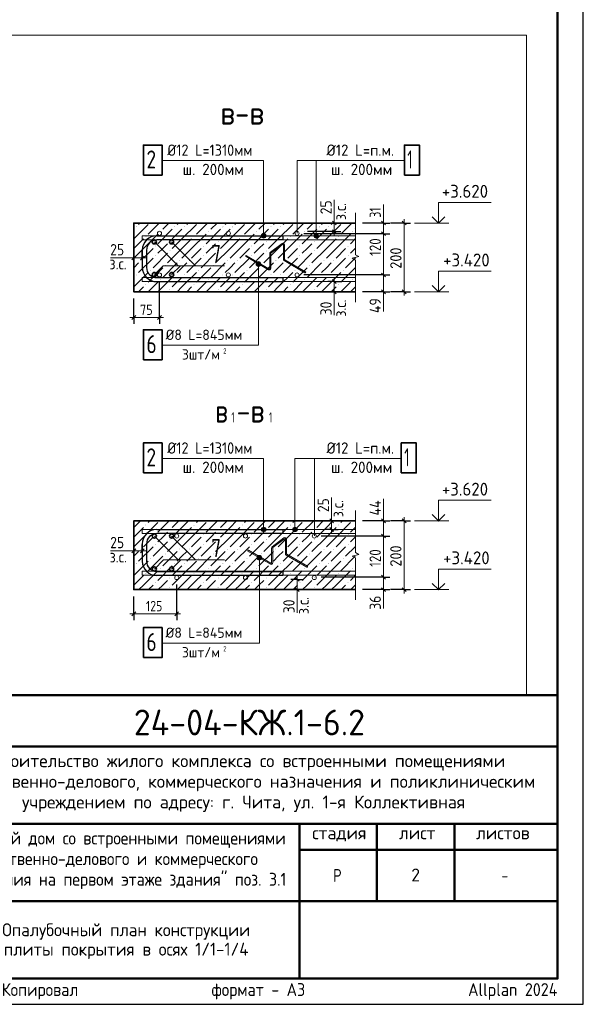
# Model space of a CAD drawing. Header units: millimetres. Extents: x 0 to 42000, y 0 to 29700.
# Tile 9 of 10: x 31074 to 42000, y 0 to 19105. Entities that reach past the tile are written whole.
import ezdxf

# ---------------------------------------------------------------- set-up
doc = ezdxf.new("R2010")
doc.units = ezdxf.units.MM
for name, color, linetype, lineweight in [('Standard', 7, 'Continuous', 25), ('Надписи', 7, 'Continuous', 25), ('Размерная линия_ общее', 7, 'Continuous', 13), ('Текст_ общее', 7, 'Continuous', 25)]:
    doc.layers.add(name, color=color, linetype=linetype, lineweight=lineweight)
doc.styles.add('ISOCPEUR', font='txt')

msp = doc.modelspace()

# ---------------------------------------------------------------- hatches: boundary and pattern name
at = {"layer": 'Standard', "linetype": 'Continuous', "lineweight": 13, "transparency": 33554687}
for points in [[(33326, 15086), (33332, 15092), (33339, 15086), (33332, 15079)], [(33513, 14899), (33519, 14906), (33526, 14899), (33519, 14893)], [(33793, 14993), (33799, 14999), (33806, 14993), (33799, 14986)], [(34073, 15086), (34079, 15092), (34086, 15086), (34079, 15079)], [(34259, 15086), (34266, 15092), (34272, 15086), (34266, 15079)], [(34446, 14899), (34452, 14906), (34459, 14899), (34452, 14893)], [(34726, 14993), (34732, 14999), (34739, 14993), (34732, 14986)], [(35006, 15086), (35012, 15092), (35019, 15086), (35012, 15079)], [(35193, 15086), (35199, 15092), (35206, 15086), (35199, 15079)], [(35379, 14899), (35386, 14906), (35392, 14899), (35386, 14893)], [(35659, 14993), (35666, 14999), (35672, 14993), (35666, 14986)], [(35939, 15086), (35946, 15092), (35952, 15086), (35946, 15079)], [(36126, 15086), (36132, 15092), (36139, 15086), (36132, 15079)], [(36313, 14899), (36319, 14906), (36326, 14899), (36319, 14893)], [(36593, 14993), (36599, 14999), (36606, 14993), (36599, 14986)], [(36873, 15086), (36879, 15092), (36886, 15086), (36879, 15079)], [(37059, 15086), (37066, 15092), (37072, 15086), (37066, 15079)], [(37246, 14899), (37252, 14906), (37259, 14899), (37252, 14893)], [(37526, 14993), (37532, 14999), (37539, 14993), (37532, 14986)], [(33699, 14713), (33706, 14719), (33712, 14713), (33706, 14706)], [(33979, 14806), (33986, 14812), (33992, 14806), (33986, 14799)], [(34633, 14713), (34639, 14719), (34646, 14713), (34639, 14706)], [(34913, 14806), (34919, 14812), (34926, 14806), (34919, 14799)], [(35566, 14713), (35572, 14719), (35579, 14713), (35572, 14706)], [(35846, 14806), (35852, 14812), (35859, 14806), (35852, 14799)], [(36499, 14713), (36506, 14719), (36512, 14713), (36506, 14706)], [(36779, 14806), (36786, 14812), (36792, 14806), (36786, 14799)], [(37433, 14713), (37439, 14719), (37446, 14713), (37439, 14706)], [(33699, 14526), (33706, 14532), (33712, 14526), (33706, 14519)], [(33979, 14619), (33986, 14626), (33992, 14619), (33986, 14613)], [(34633, 14526), (34639, 14532), (34646, 14526), (34639, 14519)], [(34913, 14619), (34919, 14626), (34926, 14619), (34919, 14613)], [(35566, 14526), (35572, 14532), (35579, 14526), (35572, 14519)], [(35846, 14619), (35852, 14626), (35859, 14619), (35852, 14613)], [(36499, 14526), (36506, 14532), (36512, 14526), (36506, 14519)], [(36779, 14619), (36786, 14626), (36792, 14619), (36786, 14613)], [(37433, 14526), (37439, 14532), (37446, 14526), (37439, 14519)], [(33419, 14433), (33426, 14439), (33432, 14433), (33426, 14426)], [(33886, 14339), (33892, 14346), (33899, 14339), (33892, 14333)], [(34166, 14433), (34172, 14439), (34179, 14433), (34172, 14426)], [(34353, 14433), (34359, 14439), (34366, 14433), (34359, 14426)], [(34819, 14339), (34826, 14346), (34832, 14339), (34826, 14333)], [(35099, 14433), (35106, 14439), (35112, 14433), (35106, 14426)], [(35286, 14433), (35292, 14439), (35299, 14433), (35292, 14426)], [(35753, 14339), (35759, 14346), (35766, 14339), (35759, 14333)], [(36033, 14433), (36039, 14439), (36046, 14433), (36039, 14426)], [(36219, 14433), (36226, 14439), (36232, 14433), (36226, 14426)], [(36686, 14339), (36692, 14346), (36699, 14339), (36692, 14333)], [(36966, 14433), (36972, 14439), (36979, 14433), (36972, 14426)], [(37153, 14433), (37159, 14439), (37166, 14433), (37159, 14426)], [(33326, 14153), (33332, 14159), (33339, 14153), (33332, 14146)], [(33606, 14246), (33612, 14252), (33619, 14246), (33612, 14239)], [(34073, 14153), (34079, 14159), (34086, 14153), (34079, 14146)], [(34259, 14153), (34266, 14159), (34272, 14153), (34266, 14146)], [(34539, 14246), (34546, 14252), (34552, 14246), (34546, 14239)], [(35006, 14153), (35012, 14159), (35019, 14153), (35012, 14146)], [(35193, 14153), (35199, 14159), (35206, 14153), (35199, 14146)], [(35473, 14246), (35479, 14252), (35486, 14246), (35479, 14239)], [(35939, 14153), (35946, 14159), (35952, 14153), (35946, 14146)], [(36126, 14153), (36132, 14159), (36139, 14153), (36132, 14146)], [(36406, 14246), (36412, 14252), (36419, 14246), (36412, 14239)], [(36873, 14153), (36879, 14159), (36886, 14153), (36879, 14146)], [(37059, 14153), (37066, 14159), (37072, 14153), (37066, 14146)], [(37339, 14246), (37346, 14252), (37352, 14246), (37346, 14239)], [(33513, 13966), (33519, 13972), (33526, 13966), (33519, 13959)], [(33793, 14059), (33799, 14066), (33806, 14059), (33799, 14053)], [(34446, 13966), (34452, 13972), (34459, 13966), (34452, 13959)], [(34726, 14059), (34732, 14066), (34739, 14059), (34732, 14053)], [(35379, 13966), (35386, 13972), (35392, 13966), (35386, 13959)], [(35659, 14059), (35666, 14066), (35672, 14059), (35666, 14053)], [(36313, 13966), (36319, 13972), (36326, 13966), (36319, 13959)], [(36593, 14059), (36599, 14066), (36606, 14059), (36599, 14053)], [(37246, 13966), (37252, 13972), (37259, 13966), (37252, 13959)], [(37526, 14059), (37532, 14066), (37539, 14059), (37532, 14053)], [(33979, 13873), (33986, 13879), (33992, 13873), (33986, 13866)], [(34913, 13873), (34919, 13879), (34926, 13873), (34919, 13866)], [(35846, 13873), (35852, 13879), (35859, 13873), (35852, 13866)], [(36779, 13873), (36786, 13879), (36792, 13873), (36786, 13866)], [(33513, 9299), (33519, 9306), (33526, 9299), (33519, 9293)], [(33979, 9206), (33986, 9212), (33992, 9206), (33986, 9199)], [(34446, 9299), (34452, 9306), (34459, 9299), (34452, 9293)], [(34913, 9206), (34919, 9212), (34926, 9206), (34919, 9199)], [(35379, 9299), (35386, 9306), (35392, 9299), (35386, 9293)], [(35846, 9206), (35852, 9212), (35859, 9206), (35852, 9199)], [(36313, 9299), (36319, 9306), (36326, 9299), (36319, 9293)], [(36779, 9206), (36786, 9212), (36792, 9206), (36786, 9199)], [(37246, 9299), (37252, 9306), (37259, 9299), (37252, 9293)], [(33699, 9113), (33706, 9119), (33712, 9113), (33706, 9106)], [(33979, 9019), (33986, 9026), (33992, 9019), (33986, 9013)], [(34633, 9113), (34639, 9119), (34646, 9113), (34639, 9106)], [(34913, 9019), (34919, 9026), (34926, 9019), (34919, 9013)], [(35566, 9113), (35572, 9119), (35579, 9113), (35572, 9106)], [(35846, 9019), (35852, 9026), (35859, 9019), (35852, 9013)], [(36499, 9113), (36506, 9119), (36512, 9113), (36506, 9106)], [(36779, 9019), (36786, 9026), (36792, 9019), (36786, 9013)], [(37433, 9113), (37439, 9119), (37446, 9113), (37439, 9106)], [(33419, 8833), (33426, 8839), (33432, 8833), (33426, 8826)], [(33699, 8926), (33706, 8932), (33712, 8926), (33706, 8919)], [(34166, 8833), (34172, 8839), (34179, 8833), (34172, 8826)], [(34353, 8833), (34359, 8839), (34366, 8833), (34359, 8826)], [(34633, 8926), (34639, 8932), (34646, 8926), (34639, 8919)], [(35099, 8833), (35106, 8839), (35112, 8833), (35106, 8826)], [(35286, 8833), (35292, 8839), (35299, 8833), (35292, 8826)], [(35566, 8926), (35572, 8932), (35579, 8926), (35572, 8919)], [(36033, 8833), (36039, 8839), (36046, 8833), (36039, 8826)], [(36219, 8833), (36226, 8839), (36232, 8833), (36226, 8826)], [(36499, 8926), (36506, 8932), (36512, 8926), (36506, 8919)], [(36966, 8833), (36972, 8839), (36979, 8833), (36972, 8826)], [(37153, 8833), (37159, 8839), (37166, 8833), (37159, 8826)], [(37433, 8926), (37439, 8932), (37446, 8926), (37439, 8919)], [(33606, 8646), (33612, 8652), (33619, 8646), (33612, 8639)], [(33886, 8739), (33892, 8746), (33899, 8739), (33892, 8733)], [(34539, 8646), (34546, 8652), (34552, 8646), (34546, 8639)], [(34819, 8739), (34826, 8746), (34832, 8739), (34826, 8733)], [(35473, 8646), (35479, 8652), (35486, 8646), (35479, 8639)], [(35753, 8739), (35759, 8746), (35766, 8739), (35759, 8733)], [(36406, 8646), (36412, 8652), (36419, 8646), (36412, 8639)], [(36686, 8739), (36692, 8746), (36699, 8739), (36692, 8733)], [(37339, 8646), (37346, 8652), (37352, 8646), (37346, 8639)], [(33326, 8553), (33332, 8559), (33339, 8553), (33332, 8546)], [(33793, 8459), (33799, 8466), (33806, 8459), (33799, 8453)], [(34073, 8553), (34079, 8559), (34086, 8553), (34079, 8546)], [(34259, 8553), (34266, 8559), (34272, 8553), (34266, 8546)], [(34726, 8459), (34732, 8466), (34739, 8459), (34732, 8453)], [(35006, 8553), (35012, 8559), (35019, 8553), (35012, 8546)], [(35193, 8553), (35199, 8559), (35206, 8553), (35199, 8546)], [(35659, 8459), (35666, 8466), (35672, 8459), (35666, 8453)], [(35939, 8553), (35946, 8559), (35952, 8553), (35946, 8546)], [(36126, 8553), (36132, 8559), (36139, 8553), (36132, 8546)], [(36593, 8459), (36599, 8466), (36606, 8459), (36599, 8453)], [(36873, 8553), (36879, 8559), (36886, 8553), (36879, 8546)], [(37059, 8553), (37066, 8559), (37072, 8553), (37066, 8546)], [(37526, 8459), (37532, 8466), (37539, 8459), (37532, 8453)], [(33513, 8366), (33519, 8372), (33526, 8366), (33519, 8359)], [(33979, 8273), (33986, 8279), (33992, 8273), (33986, 8266)], [(34446, 8366), (34452, 8372), (34459, 8366), (34452, 8359)], [(34913, 8273), (34919, 8279), (34926, 8273), (34919, 8266)], [(35379, 8366), (35386, 8372), (35392, 8366), (35386, 8359)], [(35846, 8273), (35852, 8279), (35859, 8273), (35852, 8266)], [(36313, 8366), (36319, 8372), (36326, 8366), (36319, 8359)], [(36779, 8273), (36786, 8279), (36792, 8273), (36786, 8266)], [(37246, 8366), (37252, 8372), (37259, 8366), (37252, 8359)], [(33699, 8179), (33706, 8186), (33712, 8179), (33706, 8173)], [(33979, 8086), (33986, 8092), (33992, 8086), (33986, 8079)], [(34633, 8179), (34639, 8186), (34646, 8179), (34639, 8173)], [(34913, 8086), (34919, 8092), (34926, 8086), (34919, 8079)], [(35566, 8179), (35572, 8186), (35579, 8179), (35572, 8173)], [(35846, 8086), (35852, 8092), (35859, 8086), (35852, 8079)], [(36499, 8179), (36506, 8186), (36512, 8179), (36506, 8173)], [(36779, 8086), (36786, 8092), (36792, 8086), (36786, 8079)], [(37433, 8179), (37439, 8186), (37446, 8179), (37439, 8173)]]:
    msp.add_hatch(color=7, dxfattribs=at).paths.add_polyline_path(points, flags=16)
for points in [[(35842, 14935), (35764, 14935), (35758, 14913)], [(35842, 14935), (35758, 14913), (35848, 14913)], [(35848, 14913), (35758, 14913), (35764, 14890)], [(35826, 14952), (35781, 14952), (35764, 14935)], [(35826, 14952), (35764, 14935), (35842, 14935)], [(35848, 14913), (35764, 14890), (35842, 14890)], [(35781, 14952), (35826, 14952), (35803, 14958)], [(35842, 14890), (35764, 14890), (35781, 14874)], [(35842, 14890), (35781, 14874), (35826, 14874)], [(35826, 14874), (35781, 14874), (35803, 14868)], [(35657, 14367), (35747, 14367), (35741, 14390)], [(35657, 14367), (35741, 14390), (35663, 14390)], [(35663, 14345), (35747, 14367), (35657, 14367)], [(35663, 14390), (35741, 14390), (35724, 14406)], [(35663, 14390), (35724, 14406), (35679, 14406)], [(35663, 14345), (35741, 14345), (35747, 14367)], [(35679, 14329), (35741, 14345), (35663, 14345)], [(35679, 14406), (35724, 14406), (35702, 14412)], [(35679, 14329), (35724, 14329), (35741, 14345)], [(35724, 14329), (35679, 14329), (35702, 14322)], [(35842, 9235), (35764, 9235), (35758, 9213)], [(35842, 9235), (35758, 9213), (35848, 9213)], [(35848, 9213), (35758, 9213), (35764, 9190)], [(35826, 9252), (35781, 9252), (35764, 9235)], [(35826, 9252), (35764, 9235), (35842, 9235)], [(35848, 9213), (35764, 9190), (35842, 9190)], [(35842, 9190), (35764, 9190), (35781, 9174)], [(35781, 9252), (35826, 9252), (35803, 9258)], [(35842, 9190), (35781, 9174), (35826, 9174)], [(35826, 9174), (35781, 9174), (35803, 9168)], [(35675, 8665), (35765, 8665), (35759, 8688)], [(35675, 8665), (35759, 8688), (35681, 8688)], [(35681, 8643), (35765, 8665), (35675, 8665)], [(35681, 8688), (35759, 8688), (35742, 8704)], [(35681, 8688), (35742, 8704), (35697, 8704)], [(35681, 8643), (35759, 8643), (35765, 8665)], [(35697, 8626), (35759, 8643), (35681, 8643)], [(35697, 8704), (35742, 8704), (35720, 8710)], [(35697, 8626), (35742, 8626), (35759, 8643)], [(35742, 8626), (35697, 8626), (35720, 8620)]]:
    msp.add_hatch(color=7, dxfattribs=at).paths.add_polyline_path(points)
at = {"layer": 'Текст_ общее', "linetype": 'Continuous', "lineweight": 13, "transparency": 33554687}
for points in [[(36776, 14913), (36866, 14913), (36859, 14935)], [(36776, 14913), (36859, 14935), (36782, 14935)], [(36782, 14890), (36866, 14913), (36776, 14913)], [(36782, 14935), (36859, 14935), (36843, 14952)], [(36782, 14935), (36843, 14952), (36798, 14952)], [(36782, 14890), (36859, 14890), (36866, 14913)], [(36798, 14952), (36843, 14952), (36821, 14958)], [(36798, 14874), (36859, 14890), (36782, 14890)], [(36798, 14874), (36843, 14874), (36859, 14890)], [(36843, 14874), (36798, 14874), (36821, 14868)], [(36365, 9213), (36455, 9213), (36448, 9235)], [(36365, 9213), (36448, 9235), (36371, 9235)], [(36371, 9190), (36455, 9213), (36365, 9213)], [(36371, 9235), (36448, 9235), (36432, 9252)], [(36371, 9235), (36432, 9252), (36387, 9252)], [(36371, 9190), (36448, 9190), (36455, 9213)], [(36387, 9174), (36448, 9190), (36371, 9190)], [(36387, 9252), (36432, 9252), (36410, 9258)], [(36387, 9174), (36432, 9174), (36448, 9190)], [(36432, 9174), (36387, 9174), (36410, 9168)]]:
    msp.add_hatch(color=7, dxfattribs=at).paths.add_polyline_path(points)

# ---------------------------------------------------------------- linework, layer by layer
at = {"layer": 'Standard', "color": 7, "linetype": 'Continuous', "lineweight": 13, "transparency": 33554687}
for p, q in [((37172, 15160), (37172, 15613)), ((38126, 15160), (38126, 15520)), ((37584, 15360), (37584, 14545)), ((39393, 15160), (38726, 15160)), ((35758, 14913), (35758, 14913)), ((35803, 14958), (35803, 14958)), ((35848, 14913), (35848, 14913)), ((34018, 14793), (34479, 14331)), ((35803, 14868), (35803, 14868)), ((37584, 14545), (37651, 14510)), ((33284, 14482), (32831, 14482)), ((34018, 14160), (34189, 14331)), ((35657, 14367), (35657, 14367)), ((35702, 14412), (35702, 14412)), ((35747, 14367), (35747, 14367)), ((37651, 14510), (37518, 14476)), ((37518, 14476), (37584, 14441)), ((37584, 14441), (37584, 13626)), ((35702, 14322), (35702, 14322)), ((37172, 13373), (37172, 13826)), ((38126, 13440), (38126, 13826)), ((39393, 13826), (38726, 13826)), ((37584, 13626), (37584, 13626)), ((37120, 9380), (37120, 9833)), ((38126, 9380), (38126, 9806)), ((37584, 9580), (37584, 8765)), ((39393, 9380), (38726, 9380)), ((35758, 9213), (35758, 9213)), ((35803, 9258), (35803, 9258)), ((35848, 9213), (35848, 9213)), ((34018, 9086), (34479, 8625)), ((35803, 9168), (35803, 9168)), ((33284, 8800), (32831, 8800)), ((34018, 8446), (34196, 8625)), ((35675, 8665), (35675, 8665)), ((35720, 8710), (35720, 8710)), ((35720, 8620), (35720, 8620)), ((35765, 8665), (35765, 8665)), ((37651, 8730), (37518, 8696)), ((37518, 8696), (37584, 8661)), ((37584, 8765), (37651, 8730)), ((37584, 8661), (37584, 7846)), ((36453, 7593), (36453, 8046)), ((38126, 7680), (38126, 8046)), ((39393, 8046), (38726, 8046)), ((37584, 7846), (37584, 7846))]:
    msp.add_line(p, q, dxfattribs=at)
at = {"layer": 'Standard', "color": 254, "linetype": 'Continuous', "lineweight": 13, "transparency": 33554687}
for p, q in [((33286, 14853), (33566, 15133)), ((33406, 15160), (33379, 15133)), ((33779, 15160), (33566, 14946)), ((33966, 15160), (33846, 15039)), ((34126, 15133), (34153, 15160)), ((34219, 14853), (34499, 15133)), ((34339, 15160), (34312, 15133)), ((34713, 15160), (34499, 14946)), ((34899, 15160), (34779, 15039)), ((35059, 15133), (35086, 15160)), ((35152, 14853), (35432, 15133)), ((35273, 15160), (35246, 15133)), ((35646, 15160), (35432, 14946)), ((35833, 15160), (35712, 15039)), ((35992, 15133), (36019, 15160)), ((36086, 14853), (36366, 15133)), ((36206, 15160), (36179, 15133)), ((36579, 15160), (36366, 14946)), ((36766, 15160), (36646, 15039)), ((36926, 15133), (36953, 15160)), ((37019, 14853), (37299, 15133)), ((37139, 15160), (37112, 15133)), ((37513, 15160), (37299, 14946)), ((33286, 15039), (33284, 15038)), ((33472, 14666), (33752, 14946)), ((34032, 15039), (33752, 14759)), ((34219, 15039), (34032, 14853)), ((34406, 14666), (34686, 14946)), ((34966, 15039), (34686, 14759)), ((35152, 15039), (34966, 14853)), ((35339, 14666), (35619, 14946)), ((35899, 15039), (35619, 14759)), ((36086, 15039), (35899, 14853)), ((36272, 14666), (36552, 14946)), ((36832, 15039), (36552, 14759)), ((37019, 15039), (36832, 14853)), ((37206, 14666), (37486, 14946)), ((37584, 15045), (37579, 15039)), ((33286, 14853), (33284, 14851)), ((33472, 14853), (33286, 14666)), ((33846, 14666), (33939, 14759)), ((34219, 14853), (34032, 14666)), ((34406, 14853), (34219, 14666)), ((34779, 14666), (34872, 14759)), ((35152, 14853), (34966, 14666)), ((35339, 14853), (35152, 14666)), ((35712, 14666), (35806, 14759)), ((36086, 14853), (35899, 14666)), ((36272, 14853), (36086, 14666)), ((36646, 14666), (36739, 14759)), ((37019, 14853), (36832, 14666)), ((37206, 14853), (37019, 14666)), ((37584, 14858), (37486, 14759)), ((33286, 14666), (33284, 14665)), ((33472, 14666), (33286, 14479)), ((33659, 14666), (33472, 14479)), ((33939, 14573), (33659, 14293)), ((33752, 14573), (33846, 14666)), ((34219, 14666), (33939, 14386)), ((34406, 14666), (34219, 14479)), ((34592, 14666), (34406, 14479)), ((34872, 14573), (34592, 14293)), ((34686, 14573), (34779, 14666)), ((35152, 14666), (34872, 14386)), ((35339, 14666), (35152, 14479)), ((35526, 14666), (35339, 14479)), ((35806, 14573), (35526, 14293)), ((35619, 14573), (35712, 14666)), ((36086, 14666), (35806, 14386)), ((36272, 14666), (36086, 14479)), ((36459, 14666), (36272, 14479)), ((36739, 14573), (36459, 14293)), ((36552, 14573), (36646, 14666)), ((37019, 14666), (36739, 14386)), ((37206, 14666), (37019, 14479)), ((37392, 14666), (37206, 14479)), ((37486, 14573), (37579, 14666)), ((37579, 14666), (37584, 14671)), ((33286, 14293), (33379, 14386)), ((33659, 14479), (33379, 14199)), ((34126, 14386), (33846, 14106)), ((34219, 14293), (34312, 14386)), ((34592, 14479), (34312, 14199)), ((35059, 14386), (34779, 14106)), ((35152, 14293), (35246, 14386)), ((35526, 14479), (35246, 14199)), ((35992, 14386), (35712, 14106)), ((36086, 14293), (36179, 14386)), ((36459, 14479), (36179, 14199)), ((36926, 14386), (36646, 14106)), ((37019, 14293), (37112, 14386)), ((37392, 14479), (37112, 14199)), ((37584, 14485), (37392, 14293)), ((33284, 14291), (33286, 14293)), ((33286, 13919), (33566, 14199)), ((33846, 14293), (33566, 14013)), ((34126, 14199), (34219, 14293)), ((34219, 13919), (34499, 14199)), ((34779, 14293), (34499, 14013)), ((35059, 14199), (35152, 14293)), ((35152, 13919), (35432, 14199)), ((35712, 14293), (35432, 14013)), ((35992, 14199), (36086, 14293)), ((36086, 13919), (36366, 14199)), ((36646, 14293), (36366, 14013)), ((36926, 14199), (37019, 14293)), ((37019, 13919), (37299, 14199)), ((37579, 14293), (37299, 14013)), ((33286, 14106), (33284, 14105)), ((33566, 13826), (33752, 14013)), ((34032, 14106), (33753, 13826)), ((34219, 14106), (34032, 13919)), ((34499, 13826), (34686, 14013)), ((34966, 14106), (34686, 13826)), ((35152, 14106), (34966, 13919)), ((35433, 13826), (35619, 14013)), ((35899, 14106), (35619, 13826)), ((36086, 14106), (35899, 13919)), ((36366, 13826), (36552, 14013)), ((36832, 14106), (36553, 13826)), ((37019, 14106), (36832, 13919)), ((37299, 13826), (37486, 14013)), ((37584, 14111), (37579, 14106)), ((33286, 13919), (33284, 13918)), ((33472, 13919), (33379, 13826)), ((34219, 13919), (34126, 13826)), ((34406, 13919), (34313, 13826)), ((35152, 13919), (35059, 13826)), ((35339, 13919), (35246, 13826)), ((36086, 13919), (35993, 13826)), ((36272, 13919), (36179, 13826)), ((37019, 13919), (36926, 13826)), ((37206, 13919), (37113, 13826)), ((37584, 13925), (37486, 13826)), ((33286, 9253), (33413, 9380)), ((33599, 9380), (33566, 9346)), ((33973, 9380), (33752, 9159)), ((34159, 9380), (34032, 9253)), ((34219, 9253), (34346, 9380)), ((34533, 9380), (34499, 9346)), ((34906, 9380), (34686, 9159)), ((35093, 9380), (34966, 9253)), ((35152, 9253), (35279, 9380)), ((35466, 9380), (35432, 9346)), ((35839, 9380), (35619, 9159)), ((36026, 9380), (35899, 9253)), ((36086, 9253), (36213, 9380)), ((36399, 9380), (36366, 9346)), ((36773, 9380), (36552, 9159)), ((36959, 9380), (36832, 9253)), ((37019, 9253), (37146, 9380)), ((37333, 9380), (37299, 9346)), ((33286, 9253), (33284, 9251)), ((33472, 9253), (33286, 9066)), ((33472, 9066), (33752, 9346)), ((34219, 9253), (34032, 9066)), ((34406, 9253), (34219, 9066)), ((34406, 9066), (34686, 9346)), ((35152, 9253), (34966, 9066)), ((35339, 9253), (35152, 9066)), ((35339, 9066), (35619, 9346)), ((36086, 9253), (35899, 9066)), ((36272, 9253), (36086, 9066)), ((36272, 9066), (36552, 9346)), ((37019, 9253), (36832, 9066)), ((37206, 9253), (37019, 9066)), ((37206, 9066), (37486, 9346)), ((37584, 9258), (37486, 9159)), ((33286, 9066), (33284, 9065)), ((33472, 9066), (33286, 8879)), ((33659, 9066), (33472, 8879)), ((33752, 8973), (33846, 9066)), ((33846, 9066), (33939, 9159)), ((34219, 9066), (33939, 8786)), ((34406, 9066), (34219, 8879)), ((34592, 9066), (34406, 8879)), ((34686, 8973), (34779, 9066)), ((34779, 9066), (34872, 9159)), ((35152, 9066), (34872, 8786)), ((35339, 9066), (35152, 8879)), ((35526, 9066), (35339, 8879)), ((35619, 8973), (35712, 9066)), ((35712, 9066), (35806, 9159)), ((36086, 9066), (35806, 8786)), ((36272, 9066), (36086, 8879)), ((36459, 9066), (36272, 8879)), ((36552, 8973), (36646, 9066)), ((36646, 9066), (36739, 9159)), ((37019, 9066), (36739, 8786)), ((37206, 9066), (37019, 8879)), ((37392, 9066), (37206, 8879)), ((37486, 8973), (37579, 9066)), ((37579, 9066), (37584, 9071)), ((33659, 8879), (33379, 8599)), ((33939, 8973), (33659, 8693)), ((34592, 8879), (34312, 8599)), ((34872, 8973), (34592, 8693)), ((35526, 8879), (35246, 8599)), ((35806, 8973), (35526, 8693)), ((36459, 8879), (36179, 8599)), ((36739, 8973), (36459, 8693)), ((37392, 8879), (37112, 8599)), ((37584, 8885), (37392, 8693)), ((33284, 8691), (33286, 8693)), ((33286, 8693), (33379, 8786)), ((33286, 8319), (33566, 8599)), ((33846, 8693), (33566, 8413)), ((34126, 8786), (33846, 8506)), ((34126, 8599), (34219, 8693)), ((34219, 8693), (34312, 8786)), ((34219, 8319), (34499, 8599)), ((34779, 8693), (34499, 8413)), ((35059, 8786), (34779, 8506)), ((35059, 8599), (35152, 8693)), ((35152, 8693), (35246, 8786)), ((35152, 8319), (35432, 8599)), ((35712, 8693), (35432, 8413)), ((35992, 8786), (35712, 8506)), ((35992, 8599), (36086, 8693)), ((36086, 8693), (36179, 8786)), ((36086, 8319), (36366, 8599)), ((36646, 8693), (36366, 8413)), ((36926, 8786), (36646, 8506)), ((36926, 8599), (37019, 8693)), ((37019, 8693), (37112, 8786)), ((37019, 8319), (37299, 8599)), ((37579, 8693), (37299, 8413)), ((33286, 8506), (33284, 8505)), ((33472, 8133), (33752, 8413)), ((34032, 8506), (33752, 8226)), ((34219, 8506), (34032, 8319)), ((34406, 8133), (34686, 8413)), ((34966, 8506), (34686, 8226)), ((35152, 8506), (34966, 8319)), ((35339, 8133), (35619, 8413)), ((35899, 8506), (35619, 8226)), ((36086, 8506), (35899, 8319)), ((36272, 8133), (36552, 8413)), ((36832, 8506), (36552, 8226)), ((37019, 8506), (36832, 8319)), ((37206, 8133), (37486, 8413)), ((37584, 8511), (37579, 8506)), ((33286, 8319), (33284, 8318)), ((33472, 8319), (33286, 8133)), ((33846, 8133), (33939, 8226)), ((34219, 8319), (34032, 8133)), ((34406, 8319), (34219, 8133)), ((34779, 8133), (34872, 8226)), ((35152, 8319), (34966, 8133)), ((35339, 8319), (35152, 8133)), ((35712, 8133), (35806, 8226)), ((36086, 8319), (35899, 8133)), ((36272, 8319), (36086, 8133)), ((36646, 8133), (36739, 8226)), ((37019, 8319), (36832, 8133)), ((37206, 8319), (37019, 8133)), ((37584, 8325), (37486, 8226)), ((33286, 8133), (33284, 8131)), ((33472, 8133), (33386, 8046)), ((33659, 8133), (33573, 8046)), ((33759, 8046), (33846, 8133)), ((34219, 8133), (34133, 8046)), ((34406, 8133), (34319, 8046)), ((34592, 8133), (34506, 8046)), ((34693, 8046), (34779, 8133)), ((35152, 8133), (35066, 8046)), ((35339, 8133), (35253, 8046)), ((35526, 8133), (35439, 8046)), ((35626, 8046), (35712, 8133)), ((36086, 8133), (35999, 8046)), ((36272, 8133), (36186, 8046)), ((36459, 8133), (36373, 8046)), ((36559, 8046), (36646, 8133)), ((37019, 8133), (36933, 8046)), ((37206, 8133), (37119, 8046)), ((37392, 8133), (37306, 8046)), ((37493, 8046), (37579, 8133)), ((37579, 8133), (37584, 8138))]:
    msp.add_line(p, q, dxfattribs=at)
at = {"layer": 'Standard', "color": 7, "linetype": 'Continuous', "lineweight": 25, "transparency": 33554687}
for p, q in [((33731, 14913), (36178, 14913)), ((36178, 14913), (36178, 14833)), ((36178, 14833), (33731, 14833)), ((33451, 14633), (33451, 14300)), ((33531, 14633), (33531, 14300)), ((33731, 14100), (36178, 14100)), ((36178, 14020), (33731, 14020)), ((36178, 14100), (36178, 14020)), ((33731, 9213), (36178, 9213)), ((36178, 9213), (36178, 9133)), ((36178, 9133), (33731, 9133)), ((33451, 8933), (33451, 8600)), ((33531, 8933), (33531, 8600)), ((33731, 8400), (36178, 8400)), ((36178, 8320), (33731, 8320)), ((36178, 8400), (36178, 8320)), ((41500, 500), (41500, 6000)), ((23000, 500), (41500, 500)), ((23000, 500), (41500, 500)), ((23000, 500), (41500, 500))]:
    msp.add_line(p, q, dxfattribs=at)
at = {"layer": 'Standard', "color": 7, "linetype": 'Continuous', "lineweight": 18, "transparency": 33554687}
for p, q in [((36159, 14762), (35933, 14592)), ((36171, 14746), (35945, 14576)), ((36187, 14457), (36187, 14738)), ((36207, 14457), (36207, 14738)), ((35906, 14271), (35472, 14526)), ((35921, 14280), (35921, 14568)), ((35941, 14280), (35941, 14568)), ((35896, 14253), (35462, 14509)), ((36603, 14195), (36202, 14431)), ((36613, 14213), (36212, 14448)), ((36196, 9049), (35970, 8878)), ((36208, 9033), (35983, 8862)), ((36224, 8743), (36224, 9025)), ((36245, 8743), (36245, 9025)), ((35933, 8540), (35499, 8795)), ((35943, 8557), (35509, 8812)), ((35958, 8566), (35958, 8854)), ((35979, 8566), (35979, 8854)), ((36640, 8482), (36239, 8717)), ((36650, 8499), (36250, 8735))]:
    msp.add_line(p, q, dxfattribs=at)
at = {"layer": 'Standard', "color": 251, "linetype": 'Continuous', "lineweight": -3, "true_color": 0x656565, "transparency": 33554687}
for p, q in [((33784, 13326), (33784, 14020)), ((33284, 13326), (33284, 13451)), ((33784, 13326), (33784, 13451)), ((33284, 13326), (33284, 13201)), ((33784, 13326), (33784, 13201)), ((34118, 7577), (34118, 8146)), ((33284, 7577), (33284, 7702)), ((34118, 7577), (34118, 7702)), ((33284, 7577), (33284, 7452)), ((34118, 7577), (34118, 7452))]:
    msp.add_line(p, q, dxfattribs=at)
at = {"layer": 'Standard', "color": 251, "linetype": 'Continuous', "lineweight": 13, "true_color": 0x656565, "transparency": 33554687}
for p, q in [((33284, 13326), (33209, 13326)), ((33784, 13326), (33284, 13326)), ((33784, 13326), (33859, 13326)), ((33284, 7577), (33209, 7577)), ((34118, 7577), (33284, 7577)), ((34118, 7577), (34193, 7577))]:
    msp.add_line(p, q, dxfattribs=at)
at = {"layer": 'Standard', "color": 251, "linetype": 'Continuous', "lineweight": 25, "true_color": 0x656565, "transparency": 33554687}
for p, q in [((33322, 13363), (33247, 13288)), ((33822, 13363), (33747, 13288)), ((33322, 7615), (33247, 7540)), ((34155, 7615), (34080, 7540))]:
    msp.add_line(p, q, dxfattribs=at)
at = {"layer": 'Standard', "color": 7, "linetype": 'Continuous', "lineweight": 50, "transparency": 33554687}
for p, q in [((23000, 6000), (41500, 6000)), ((29500, 5000), (41500, 5000)), ((29500, 3500), (41500, 3500)), ((36500, 2000), (36500, 3500)), ((38000, 2000), (38000, 3500)), ((39500, 2000), (39500, 3500)), ((36500, 3000), (41500, 3000)), ((29500, 2000), (41500, 2000)), ((36500, 500), (36500, 2000)), ((36500, 500), (36500, 2000))]:
    msp.add_line(p, q, dxfattribs=at)
at = {"layer": 'Standard', "color": 7, "linetype": 'Continuous', "lineweight": 25, "transparency": 33554687}
msp.add_lwpolyline([(0, 0), (42000, 0), (42000, 29700), (0, 29700), (0, 0)], close=True, dxfattribs=at)
at = {"layer": 'Standard', "color": 7, "linetype": 'Continuous', "lineweight": 50, "transparency": 33554687}
msp.add_lwpolyline([(2000, 29200), (41500, 29200), (41500, 500), (2000, 500), (2000, 29200)], close=True, dxfattribs=at)
at = {"layer": 'Standard', "color": 7, "linetype": 'Continuous', "lineweight": 13, "transparency": 33554687}
for points in [[(21000, 18808), (21000, 6000), (40898, 6000), (40898, 18808), (21000, 18808)], [(33842, 16371), (35803, 16371), (35803, 14913)], [(39193, 15160), (39193, 15560), (40216, 15560)], [(33451, 14833), (37584, 14833), (37584, 14913), (33451, 14913), (33451, 14833)], [(33684, 14793), (34146, 14331), (35042, 14331)], [(33684, 14160), (33856, 14331), (34379, 14331)], [(33835, 12788), (35702, 12788), (35702, 14367)], [(39193, 13826), (39193, 14226), (40216, 14226)], [(33451, 14026), (37584, 14026), (37584, 14106), (33451, 14106), (33451, 14026)], [(33835, 10591), (35803, 10591), (35803, 9213)], [(39193, 9380), (39193, 9780), (40216, 9780)], [(33451, 9213), (37584, 9213), (37584, 9133), (33451, 9133), (33451, 9213)], [(33684, 9086), (34146, 8625), (35042, 8625)], [(33684, 8446), (33863, 8625), (34279, 8625)], [(33835, 7008), (35720, 7008), (35720, 8665)], [(39193, 8046), (39193, 8446), (40216, 8446)], [(33451, 8406), (37584, 8406), (37584, 8326), (33451, 8326), (33451, 8406)]]:
    msp.add_lwpolyline(points, dxfattribs=at)
at = {"layer": 'Standard', "color": 7, "linetype": 'Continuous', "lineweight": 35, "transparency": 33554687}
for points in [[(37584, 15160), (33284, 15160), (33284, 13826), (37584, 13826)], [(39072, 15281), (39193, 15160), (39314, 15281)], [(39072, 13947), (39193, 13826), (39314, 13947)], [(37584, 9380), (33284, 9380), (33284, 8046), (37584, 8046)], [(39072, 9501), (39193, 9380), (39314, 9501)], [(39072, 8167), (39193, 8046), (39314, 8167)]]:
    msp.add_lwpolyline(points, dxfattribs=at)
at = {"layer": 'Standard', "color": 251, "linetype": 'Continuous', "lineweight": -3, "true_color": 0x656565, "transparency": 33554687}
for points in [[(33284, 13326), (33284, 13385), (33284, 13385), (33284, 13693)], [(33284, 7577), (33284, 7783), (33284, 7783), (33284, 7913)]]:
    msp.add_lwpolyline(points, dxfattribs=at)
at = {"layer": 'Standard', "color": 7, "linetype": 'Continuous', "lineweight": 25, "transparency": 33554687}
msp.add_lwpolyline([(41500, 6000), (23000, 6000), (23000, 500), (41500, 500), (41500, 6000)], dxfattribs=at)
at = {"layer": 'Standard', "color": 7, "linetype": 'Continuous', "lineweight": 18, "transparency": 33554687}
for centre in [(33784, 14960), (35118, 14960), (36451, 14960), (33784, 14153), (35118, 14153), (36451, 14153), (34118, 9086), (35451, 9086), (36784, 9086), (34118, 8280), (35451, 8280), (36784, 8280)]:
    msp.add_circle(centre, 40, dxfattribs=at)
at = {"layer": 'Standard', "color": 7, "linetype": 'Continuous', "lineweight": 13, "transparency": 33554687}
for centre in [(35803, 14913), (35702, 14367), (35803, 9213), (35720, 8665)]:
    msp.add_circle(centre, 45, dxfattribs=at)
at = {"layer": 'Standard', "color": 7, "linetype": 'Continuous', "lineweight": 35, "transparency": 33554687}
for centre in [(33684, 14793), (34018, 14793), (33684, 14160), (34018, 14160), (33684, 9086), (34018, 9086), (33684, 8446), (34018, 8446)]:
    msp.add_circle(centre, 40, dxfattribs=at)
at = {"layer": 'Standard', "color": 7, "linetype": 'Continuous', "lineweight": 25, "transparency": 33554687}
for centre, radius, start, end in [((33731, 14633), 280, 90, 180), ((33731, 14633), 200, 90, 180), ((33731, 14300), 280, 180, 270), ((33731, 14300), 200, 180, 270), ((33731, 8933), 280, 90, 180), ((33731, 8933), 200, 90, 180), ((33731, 8600), 280, 180, 270), ((33731, 8600), 200, 180, 270)]:
    msp.add_arc(centre, radius, start, end, dxfattribs=at)
at = {"layer": 'Standard', "color": 7, "linetype": 'Continuous', "lineweight": 18, "transparency": 33554687}
for centre, radius, start, end in [((36177, 14738), 30.2, 0, 127.0922), ((36177, 14738), 10.1, 0, 127.0922), ((35467, 14517), 10.1, 59.553, 239.553), ((35951, 14568), 30.2, 127.0922, 180), ((35951, 14568), 10.1, 127.0922, 180), ((36217, 14457), 30.2, 180, 239.553), ((36217, 14457), 10.1, 180, 239.553), ((35911, 14280), 30.2, 239.553, 0), ((35911, 14280), 10.1, 239.553, 0), ((36608, 14204), 10.1, 239.553, 59.553), ((36214, 9025), 30.2, 0, 127.0922), ((36214, 9025), 10.1, 0, 127.0922), ((35504, 8804), 10.1, 59.553, 239.553), ((35989, 8854), 30.2, 127.0922, 180), ((35989, 8854), 10.1, 127.0922, 180), ((36255, 8743), 30.2, 180, 239.553), ((36255, 8743), 10.1, 180, 239.553), ((35948, 8566), 30.2, 239.553, 0), ((35948, 8566), 10.1, 239.553, 0), ((36645, 8490), 10.1, 239.553, 59.553)]:
    msp.add_arc(centre, radius, start, end, dxfattribs=at)
at = {"layer": 'Размерная линия_ общее', "color": 253, "linetype": 'Continuous', "lineweight": -3, "true_color": 0xa0a0a0, "transparency": 33554687}
for p, q in [((37172, 15160), (36984, 15160)), ((37172, 15160), (37047, 15160)), ((37172, 15160), (37297, 15160)), ((38126, 15160), (38001, 15160)), ((38126, 15160), (38251, 15160)), ((38526, 15160), (38260, 15160)), ((38526, 15160), (38401, 15160)), ((38526, 15160), (38651, 15160)), ((37172, 14993), (36651, 14993)), ((37172, 14993), (37047, 14993)), ((37172, 14993), (37297, 14993)), ((38126, 14953), (38001, 14953)), ((38126, 14953), (38251, 14953)), ((33284, 14482), (33284, 14607)), ((33451, 14482), (33451, 14607)), ((33284, 14482), (33284, 14357)), ((33451, 14482), (33451, 14357)), ((38126, 14153), (38001, 14153)), ((38126, 14153), (38251, 14153)), ((37172, 14026), (37047, 14026)), ((37172, 14026), (37297, 14026)), ((37172, 13826), (37047, 13826)), ((37172, 13826), (37297, 13826)), ((38126, 13826), (38001, 13826)), ((38126, 13826), (38251, 13826)), ((38526, 13826), (38260, 13826)), ((38526, 13826), (38401, 13826)), ((38526, 13826), (38651, 13826)), ((37120, 9380), (36995, 9380)), ((37120, 9380), (37245, 9380)), ((38126, 9380), (38001, 9380)), ((38126, 9380), (38251, 9380)), ((38526, 9380), (38260, 9380)), ((38526, 9380), (38401, 9380)), ((38526, 9380), (38651, 9380)), ((37120, 9213), (36995, 9213)), ((37120, 9213), (37245, 9213)), ((38126, 9086), (38001, 9086)), ((38126, 9086), (38251, 9086)), ((33284, 8800), (33284, 8925)), ((33284, 8800), (33284, 8675)), ((33451, 8800), (33451, 8925)), ((33451, 8800), (33451, 8675)), ((36453, 8246), (36328, 8246)), ((36453, 8246), (36578, 8246)), ((36453, 8246), (36518, 8246)), ((38126, 8286), (38001, 8286)), ((38126, 8286), (38251, 8286)), ((36453, 8046), (36251, 8046)), ((36453, 8046), (36328, 8046)), ((36453, 8046), (36578, 8046)), ((38126, 8046), (38001, 8046)), ((38126, 8046), (38251, 8046)), ((38526, 8046), (38260, 8046)), ((38526, 8046), (38401, 8046)), ((38526, 8046), (38651, 8046))]:
    msp.add_line(p, q, dxfattribs=at)
at = {"layer": 'Размерная линия_ общее', "color": 7, "linetype": 'Continuous', "lineweight": 25, "transparency": 33554687}
for p, q in [((37210, 15122), (37135, 15197)), ((38089, 15197), (38164, 15122)), ((38489, 15197), (38564, 15122)), ((37210, 14955), (37135, 15030)), ((38089, 14990), (38164, 14915)), ((33322, 14520), (33247, 14445)), ((33489, 14520), (33414, 14445)), ((38089, 14190), (38164, 14115)), ((37135, 14064), (37210, 13989)), ((37135, 13864), (37210, 13789)), ((38089, 13864), (38164, 13789)), ((38489, 13864), (38564, 13789)), ((37158, 9342), (37083, 9417)), ((38089, 9417), (38164, 9342)), ((38489, 9417), (38564, 9342)), ((37158, 9175), (37083, 9250)), ((38089, 9124), (38164, 9049)), ((33322, 8837), (33247, 8762)), ((33489, 8837), (33414, 8762)), ((36416, 8284), (36491, 8209)), ((38089, 8324), (38164, 8249)), ((36416, 8084), (36491, 8009)), ((38089, 8084), (38164, 8009)), ((38489, 8084), (38564, 8009))]:
    msp.add_line(p, q, dxfattribs=at)
at = {"layer": 'Размерная линия_ общее', "color": 7, "linetype": 'Continuous', "lineweight": 13, "transparency": 33554687}
for p, q in [((37172, 15160), (37172, 15235)), ((37172, 14993), (37172, 15160)), ((38126, 15160), (38126, 15235)), ((38126, 15160), (38126, 14953)), ((38526, 15160), (38526, 15235)), ((38526, 15160), (38526, 13826)), ((37172, 14993), (37172, 14918)), ((38126, 14953), (38126, 14153)), ((33284, 14482), (33209, 14482)), ((33451, 14482), (33284, 14482)), ((33451, 14482), (33526, 14482)), ((38126, 14153), (38126, 13826)), ((37172, 14026), (37172, 14101)), ((37172, 14026), (37172, 13826)), ((37172, 13826), (37172, 13751)), ((38126, 13826), (38126, 13751)), ((38526, 13826), (38526, 13751)), ((37120, 9380), (37120, 9455)), ((37120, 9213), (37120, 9380)), ((38126, 9380), (38126, 9455)), ((38126, 9380), (38126, 9086)), ((38526, 9380), (38526, 9455)), ((38526, 9380), (38526, 8046)), ((37120, 9213), (37120, 9138)), ((38126, 9086), (38126, 8286)), ((33284, 8800), (33209, 8800)), ((33451, 8800), (33284, 8800)), ((33451, 8800), (33526, 8800)), ((36453, 8246), (36453, 8321)), ((36453, 8246), (36453, 8046)), ((38126, 8286), (38126, 8046)), ((36453, 8046), (36453, 7971)), ((38126, 8046), (38126, 7971)), ((38526, 8046), (38526, 7971))]:
    msp.add_line(p, q, dxfattribs=at)
at = {"layer": 'Размерная линия_ общее', "color": 253, "linetype": 'Continuous', "lineweight": -3, "true_color": 0xa0a0a0, "transparency": 33554687}
for points in [[(38126, 15160), (38109, 15160), (38109, 15160), (38109, 15160), (38109, 15160), (37718, 15160)], [(38126, 14953), (38109, 14953), (38109, 14953), (38109, 14953), (38109, 14953), (36584, 14953)], [(38126, 14153), (38109, 14153), (38109, 14153), (36584, 14153)], [(38126, 13826), (38109, 13826), (38109, 13826), (37718, 13826)], [(38126, 9380), (38109, 9380), (38109, 9380), (38109, 9380), (38109, 9380), (37718, 9380)], [(38126, 9086), (38109, 9086), (38109, 9086), (38109, 9086), (38109, 9086), (36918, 9086)], [(38126, 8286), (38109, 8286), (38109, 8286), (36918, 8286)], [(38126, 8046), (38109, 8046), (38109, 8046), (37718, 8046)]]:
    msp.add_lwpolyline(points, dxfattribs=at)
at = {"layer": 'Текст_ общее', "color": 7, "linetype": 'Continuous', "lineweight": 13, "transparency": 33554687}
for p, q in [((36451, 14960), (36451, 16371)), ((36451, 16371), (36821, 16371)), ((36776, 14913), (36776, 14913)), ((36821, 14958), (36821, 14958)), ((36866, 14913), (36866, 14913)), ((36821, 14868), (36821, 14868)), ((36787, 9088), (36787, 10591)), ((36365, 9213), (36365, 9213)), ((36410, 9258), (36410, 9258)), ((36455, 9213), (36455, 9213)), ((36410, 9168), (36410, 9168))]:
    msp.add_line(p, q, dxfattribs=at)
at = {"layer": 'Текст_ общее', "color": 7, "linetype": 'Continuous', "lineweight": 35, "transparency": 33554687}
for points in [[(33473, 16090), (33835, 16090), (33835, 16673), (33473, 16673), (33473, 16090)], [(38531, 16090), (38823, 16090), (38823, 16673), (38531, 16673), (38531, 16090)], [(33473, 12507), (33835, 12507), (33835, 13090), (33473, 13090), (33473, 12507)], [(33473, 10310), (33835, 10310), (33835, 10893), (33473, 10893), (33473, 10310)], [(38471, 10310), (38763, 10310), (38763, 10893), (38471, 10893), (38471, 10310)], [(33473, 6727), (33835, 6727), (33835, 7310), (33473, 7310), (33473, 6727)]]:
    msp.add_lwpolyline(points, dxfattribs=at)
at = {"layer": 'Текст_ общее', "color": 7, "linetype": 'Continuous', "lineweight": 13, "transparency": 33554687}
for points in [[(36821, 14913), (36821, 16371), (38521, 16371)], [(36410, 9213), (36410, 10591), (38454, 10591)]]:
    msp.add_lwpolyline(points, dxfattribs=at)
for centre in [(36821, 14913), (36410, 9213)]:
    msp.add_circle(centre, 45, dxfattribs=at)

# ---------------------------------------------------------------- texts
at = {"layer": 'Standard', "color": 7, "linetype": 'Continuous', "lineweight": 50, "transparency": 33554687, "attachment_point": 7, "style": 'ISOCPEUR'}
for s, insert, char_height, width in [('\\W0.91;в-в', (34962, 17068), 450, 1149.52), ('\\W0.78;в', (34864, 11288), 450, 489.61), ('\\W0.56;1', (35179, 11288), 200, 155.56), ('\\W0.87;-в', (35279, 11288), 450, 826.21), ('\\W0.56;1', (35909, 11288), 200, 155.56), ('\\W0.96;24-04-КЖ.1-6.2', (33285, 5218), 500, 4936.77)]:
    msp.add_mtext(s, dxfattribs=dict(at, insert=insert, char_height=char_height, width=width))
at = {"layer": 'Standard', "color": 7, "linetype": 'Continuous', "lineweight": 25, "transparency": 33554687, "char_height": 220, "attachment_point": 7, "rotation": 359.9998, "style": 'ISOCPEUR'}
for s, insert, width in [('\\W0.91;Ø12 L=1310мм', (33936, 16464), 1903.45), ('\\W0.96;ш. 200мм', (34233, 16090), 1315.47), ('\\W0.91;Ø12 L=1310мм', (33936, 10684), 1903.44), ('\\W0.96;ш. 200мм', (34233, 10310), 1315.47)]:
    msp.add_mtext(s, dxfattribs=dict(at, insert=insert, width=width))
at = {"layer": 'Standard', "color": 7, "linetype": 'Continuous', "lineweight": 25, "transparency": 33554687, "attachment_point": 7, "style": 'ISOCPEUR'}
for s, insert, char_height, width in [('\\W0.94;Ø12 L=п.м.', (37022, 16464), 220, 1488.69), ('\\W0.96;ш. 200мм', (37110, 16090), 220, 1315.47), ('\\W0.95;+3.620', (39258, 15651), 250, 1067.86), ('\\W0.95;+3.420', (39283, 14318), 250, 1093.07), ('\\W0.94;Ø12 L=п.м.', (37022, 10684), 220, 1488.69), ('\\W0.96;ш. 200мм', (37110, 10310), 220, 1315.47), ('\\W0.95;+3.620', (39258, 9871), 250, 1067.86), ('\\W0.95;+3.420', (39283, 8538), 250, 1093.07), ('\\W0.99;Строительство жилого комплекса со встроенными помещениями', (30388, 4533), 250, 10343.94), ('\\W0.99;общественно-делового, коммерческого назначения и поликлиническим', (29912, 4133), 250, 11292.27), ('\\W0.99;учреждением по адресу: г. Чита, ул. 1-я Коллективная', (31119, 3733), 250, 8881.18), ('\\W0.90;"Жилой дом со встроенными помещениями', (29989, 3033), 250, 6132.51), ('\\W0.90;общественно-делового и коммерческого', (30102, 2633), 250, 5904.55), ('\\W0.99;стадия    лист     листов', (36743, 3162), 250, 4372.59), ('\\W0.90;назначения на первом этаже здания" поз. 3.1', (29676, 2233), 250, 6756.08), ('\\W0.80;Р', (37150, 2375), 250, 299.86), ('\\W0.78;-', (40412, 2375), 250, 272.01)]:
    msp.add_mtext(s, dxfattribs=dict(at, insert=insert, char_height=char_height, width=width))
at = {"layer": 'Standard', "color": 251, "linetype": 'Continuous', "lineweight": 18, "true_color": 0x656565, "transparency": 33554687, "char_height": 200, "attachment_point": 7, "style": 'ISOCPEUR'}
for s, insert, width in [('\\W0.87;75', (33404, 13376), 367.21), ('\\W0.83;125', (33521, 7627), 462.35)]:
    msp.add_mtext(s, dxfattribs=dict(at, insert=insert, width=width))
at = {"layer": 'Standard', "color": 7, "linetype": 'Continuous', "lineweight": 18, "transparency": 33554687, "attachment_point": 7, "style": 'ISOCPEUR'}
for s, insert, char_height, width in [('\\W0.97;Ø8 L=845мм', (33904, 12891), 200, 1596.61), ('\\W0.95;3шт/м', (34219, 12511), 200, 894.82), ('\\W0.78;2', (35019, 12628), 100, 108.8), ('\\W0.97;Ø8 L=845мм', (33904, 7111), 200, 1596.62), ('\\W0.95;3шт/м', (34219, 6731), 200, 894.82), ('\\W0.78;2', (35019, 6848), 100, 108.8)]:
    msp.add_mtext(s, dxfattribs=dict(at, insert=insert, char_height=char_height, width=width))
at = {"layer": 'Standard', "color": 7, "linetype": 'Continuous', "lineweight": 25, "transparency": 33554687, "insert": (33000, 1571), "char_height": 250, "width": 5091.88, "attachment_point": 2, "line_spacing_factor": 0.903614}
msp.add_mtext('\\A1;{\\fISOCPEUR|i0|b0;\\H250.000000;\\W1.000000;\\C7;Опалубочный план конструкции}\\P{\\fISOCPEUR|i0|b0;\\H250.000000;\\W1.000000;\\C7;плиты покрытия в осях 1/1-1/4}\\P', dxfattribs=at)
at = {"layer": 'Standard', "color": 8, "linetype": 'Continuous', "lineweight": 13, "transparency": 33554687, "insert": (41500, 248), "char_height": 250, "width": 11749.46, "attachment_point": 6, "style": 'ISOCPEUR'}
msp.add_mtext('\\A1;{\\fISOCPEUR|i0|b0;\\H250.000000;\\W1.000000;\\C8;Копировал                  формат - А3                      Allplan 2024}\\P', dxfattribs=at)
at = {"layer": 'Надписи', "color": 7, "linetype": 'Continuous', "lineweight": 13, "transparency": 33554687, "insert": (38750, 2510), "char_height": 250, "width": 272.22, "attachment_point": 5, "style": 'ISOCPEUR'}
msp.add_mtext('\\A1;{\\fISOCPEUR|i0|b0;\\H250.000000;\\W1.000000;\\C7;2}\\P', dxfattribs=at)
at = {"layer": 'Размерная линия_ общее', "color": 7, "linetype": 'Continuous', "lineweight": 25, "transparency": 33554687, "char_height": 220, "attachment_point": 7, "rotation": 90, "style": 'ISOCPEUR'}
for s, insert, width in [('\\W0.87;25', (37122, 15330), 403.93), ('\\W0.90;з.с.', (37399, 15217), 505.94), ('\\W0.75;31', (38076, 15264), 346.34), ('\\W0.83;120', (38076, 14522), 508.57), ('\\W0.91;200', (38476, 14273), 561.99), ('\\W0.87;30', (37122, 13369), 403.92), ('\\W0.90;з.с.', (37400, 13343), 505.94), ('\\W0.88;49', (38076, 13414), 426.79), ('\\W0.87;25', (37070, 9550), 403.94), ('\\W0.90;з.с.', (37347, 9451), 505.94), ('\\W0.89;44', (38076, 9484), 449.58), ('\\W0.83;120', (38076, 8488), 508.57), ('\\W0.91;200', (38476, 8493), 562), ('\\W0.87;30', (36403, 7589), 403.94), ('\\W0.90;з.с.', (36677, 7572), 505.95), ('\\W0.87;36', (38076, 7656), 403.94)]:
    msp.add_mtext(s, dxfattribs=dict(at, insert=insert, width=width))
at = {"layer": 'Размерная линия_ общее', "color": 7, "linetype": 'Continuous', "lineweight": 25, "transparency": 33554687, "char_height": 220, "attachment_point": 7, "style": 'ISOCPEUR'}
for s, insert, width in [('\\W0.87;25', (32828, 14532), 403.93), ('\\W0.90;з.с.', (32814, 14261), 505.95), ('\\W0.87;25', (32828, 8850), 403.93), ('\\W0.90;з.с.', (32818, 8573), 505.94)]:
    msp.add_mtext(s, dxfattribs=dict(at, insert=insert, width=width))
at = {"layer": 'Текст_ общее', "color": 7, "linetype": 'Continuous', "lineweight": 35, "transparency": 33554687, "char_height": 350, "width": 380.81, "attachment_point": 7, "rotation": 359.9998, "style": 'ISOCPEUR'}
for insert in [(33531, 16218), (33531, 10438)]:
    msp.add_mtext('\\W0.78;2', dxfattribs=dict(at, insert=insert))
at = {"layer": 'Текст_ общее', "color": 7, "linetype": 'Continuous', "lineweight": 35, "transparency": 33554687, "char_height": 350, "attachment_point": 7, "style": 'ISOCPEUR'}
for s, insert, width in [('\\W0.56;1', (38590, 16218), 272.23), ('\\W0.78;7', (34786, 14385), 380.81), ('\\W0.78;6', (33531, 12635), 380.8), ('\\W0.56;1', (38530, 10438), 272.22), ('\\W0.78;7', (34786, 8678), 380.81), ('\\W0.78;6', (33531, 6855), 380.81)]:
    msp.add_mtext(s, dxfattribs=dict(at, insert=insert, width=width))

doc.saveas('drawing.dxf')
